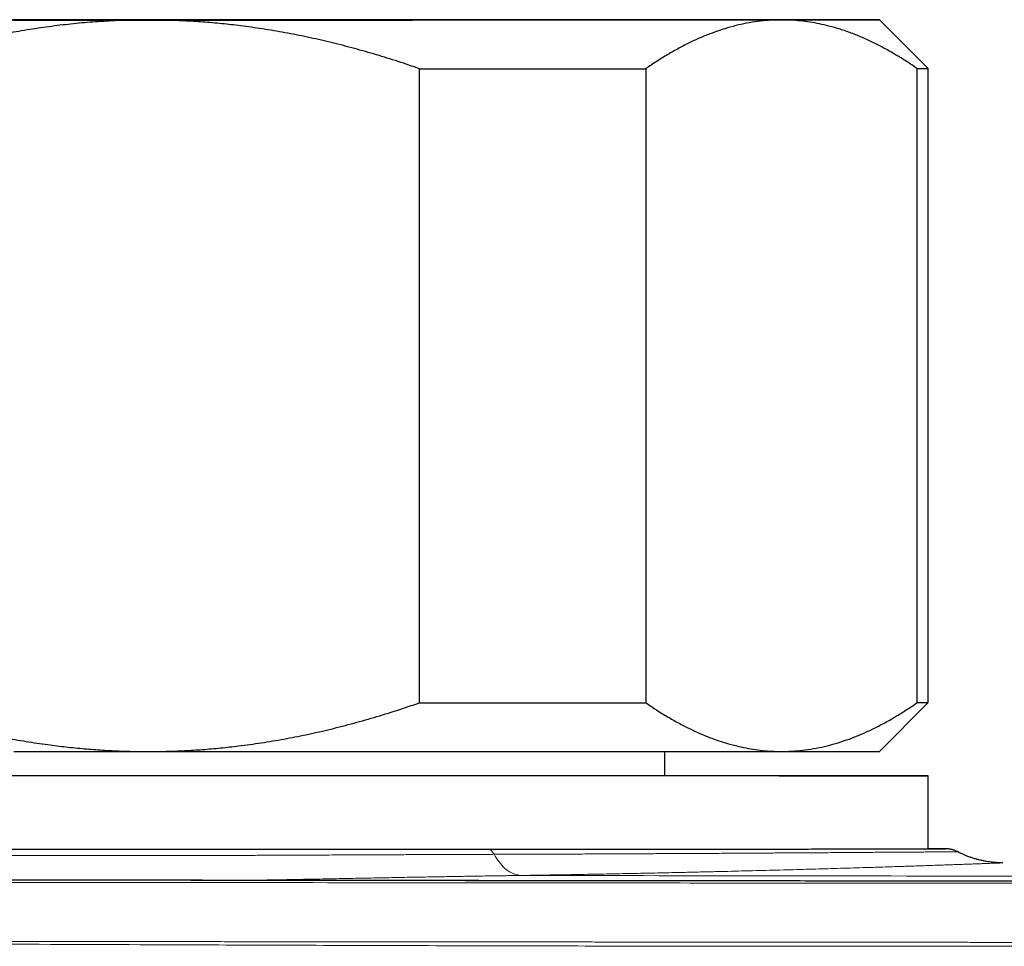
# Model space of a CAD drawing. Header units: millimetres. Extents: x 8 to 969, y 12 to 489.
# Tile 16 of 56: x 411 to 431, y 296 to 315. Entities that reach past the tile are written whole.
import ezdxf

# ---------------------------------------------------------------- set-up
doc = ezdxf.new("R2010")
doc.units = ezdxf.units.MM

msp = doc.modelspace()

# ---------------------------------------------------------------- linework, layer by layer
at = {"color": 7, "linetype": 'Continuous', "lineweight": 30}
for p, q in [((429.614, 314.145), (428.614, 315.145)), ((419.181, 301.142), (419.181, 314.142)), ((423.82, 314.143), (423.82, 301.143)), ((429.388, 301.145), (429.388, 314.145)), ((429.614, 301.145), (429.614, 314.145)), ((428.614, 300.145), (429.614, 301.145)), ((424.214, 299.645), (424.214, 300.143)), ((429.614, 298.145), (429.614, 299.645)), ((431.144, 297.859), (431.144, 297.859))]:
    msp.add_line(p, q, dxfattribs=at)
at = {"color": 7, "linetype": 'Continuous', "lineweight": 30, "flags": 128}
for points in [[(413.614, 315.143), (413.967, 315.143), (414.32, 315.143), (414.673, 315.143), (415.025, 315.143), (415.376, 315.143), (415.725, 315.143), (416.074, 315.143), (416.42, 315.143), (416.765, 315.143), (417.108, 315.143), (417.448, 315.143), (417.785, 315.143), (418.12, 315.143), (418.452, 315.143), (418.78, 315.143), (419.105, 315.143), (419.425, 315.143), (419.742, 315.143), (420.055, 315.143), (420.364, 315.143), (420.667, 315.143), (420.966, 315.143), (421.26, 315.143), (421.549, 315.143), (421.832, 315.143), (422.109, 315.143), (422.381, 315.143), (422.647, 315.143), (422.906, 315.143), (423.16, 315.143), (423.406, 315.143), (423.646, 315.144), (423.879, 315.144), (424.105, 315.144), (424.324, 315.144), (424.535, 315.144), (424.739, 315.144), (424.936, 315.144), (425.124, 315.144), (425.305, 315.144), (425.478, 315.144), (425.642, 315.144), (425.798, 315.144), (425.946, 315.144), (426.086, 315.144), (426.217, 315.144), (426.339, 315.144), (426.453, 315.145), (426.558, 315.145), (426.654, 315.145), (426.741, 315.145), (426.819, 315.145), (426.888, 315.145), (426.947, 315.145), (426.998, 315.145), (427.04, 315.145), (427.072, 315.145), (427.095, 315.145), (427.109, 315.145), (427.114, 315.145), (427.109, 315.146), (427.095, 315.146), (427.072, 315.146), (427.04, 315.146), (426.998, 315.146), (426.947, 315.146), (426.888, 315.146), (426.819, 315.146), (426.741, 315.146), (426.654, 315.146), (426.558, 315.146), (426.453, 315.146), (426.339, 315.146), (426.217, 315.146), (426.086, 315.147), (425.946, 315.147), (425.798, 315.147), (425.642, 315.147), (425.478, 315.147), (425.305, 315.147), (425.124, 315.147), (424.936, 315.147), (424.739, 315.147), (424.535, 315.147), (424.324, 315.147), (424.105, 315.147), (423.879, 315.147), (423.646, 315.147), (423.406, 315.147), (423.16, 315.147), (422.906, 315.148), (422.647, 315.148), (422.381, 315.148), (422.109, 315.148), (421.832, 315.148), (421.549, 315.148), (421.26, 315.148), (420.966, 315.148), (420.667, 315.148), (420.364, 315.148), (420.055, 315.148), (419.742, 315.148), (419.425, 315.148), (419.105, 315.148), (418.78, 315.148), (418.452, 315.148), (418.12, 315.148), (417.785, 315.148), (417.448, 315.148), (417.108, 315.148), (416.765, 315.148), (416.42, 315.148), (416.074, 315.148), (415.725, 315.148), (415.376, 315.148), (415.025, 315.148), (414.673, 315.148), (414.32, 315.148), (413.967, 315.148), (413.614, 315.148), (413.26, 315.148), (412.907, 315.148), (412.554, 315.148), (412.202, 315.148), (411.851, 315.148), (411.502, 315.148), (411.153, 315.148), (410.807, 315.148)], [(410.807, 315.143), (411.153, 315.143), (411.502, 315.143), (411.851, 315.143), (412.202, 315.143), (412.554, 315.143), (412.907, 315.143), (413.26, 315.143), (413.614, 315.143)], [(413.614, 315.149), (413.383, 315.149), (413.152, 315.149), (412.921, 315.149), (412.69, 315.149), (412.46, 315.149), (412.23, 315.149), (412, 315.149), (411.77, 315.149), (411.541, 315.149), (411.313, 315.149), (411.085, 315.149), (410.857, 315.149)], [(410.857, 315.142), (411.085, 315.142), (411.313, 315.142), (411.541, 315.142), (411.77, 315.142), (412, 315.142), (412.23, 315.142), (412.46, 315.142), (412.69, 315.142), (412.921, 315.142), (413.152, 315.142), (413.383, 315.142), (413.614, 315.142)], [(426.604, 315.147), (426.487, 315.147), (426.367, 315.147), (426.244, 315.147), (426.118, 315.147), (425.989, 315.147), (425.857, 315.147), (425.722, 315.147), (425.584, 315.147), (425.443, 315.147), (425.3, 315.147), (425.154, 315.147), (425.005, 315.148), (424.853, 315.148), (424.699, 315.148), (424.542, 315.148), (424.382, 315.148), (424.22, 315.148), (424.056, 315.148), (423.889, 315.148), (423.719, 315.148), (423.547, 315.148), (423.373, 315.148), (423.196, 315.148), (423.017, 315.148), (422.836, 315.148), (422.653, 315.148), (422.468, 315.148), (422.28, 315.148), (422.091, 315.148), (421.899, 315.148), (421.706, 315.148), (421.51, 315.148), (421.313, 315.148), (421.114, 315.148), (420.913, 315.148), (420.71, 315.148), (420.506, 315.148), (420.3, 315.148), (420.092, 315.148), (419.883, 315.148), (419.672, 315.148), (419.46, 315.148), (419.247, 315.148), (419.032, 315.148), (418.816, 315.148), (418.599, 315.148), (418.38, 315.148), (418.161, 315.148), (417.94, 315.148), (417.719, 315.148), (417.496, 315.149), (417.272, 315.149), (417.048, 315.149), (416.823, 315.149), (416.597, 315.149), (416.37, 315.149), (416.142, 315.149), (415.914, 315.149), (415.686, 315.149), (415.457, 315.149), (415.227, 315.149), (414.998, 315.149), (414.767, 315.149), (414.537, 315.149), (414.306, 315.149), (414.075, 315.149), (413.845, 315.149), (413.614, 315.149)], [(413.614, 315.142), (413.845, 315.142), (414.075, 315.142), (414.306, 315.142), (414.537, 315.142), (414.767, 315.142), (414.998, 315.142), (415.227, 315.142), (415.457, 315.142), (415.686, 315.142), (415.914, 315.142), (416.142, 315.142), (416.37, 315.142), (416.597, 315.142), (416.823, 315.142), (417.048, 315.142), (417.272, 315.142), (417.496, 315.142), (417.719, 315.142), (417.94, 315.142), (418.161, 315.142), (418.38, 315.142), (418.599, 315.142), (418.816, 315.142), (419.032, 315.142), (419.247, 315.143), (419.46, 315.143), (419.672, 315.143), (419.883, 315.143), (420.092, 315.143), (420.3, 315.143), (420.506, 315.143), (420.71, 315.143), (420.913, 315.143), (421.114, 315.143), (421.313, 315.143), (421.51, 315.143), (421.706, 315.143), (421.899, 315.143), (422.091, 315.143), (422.28, 315.143), (422.468, 315.143), (422.653, 315.143), (422.836, 315.143), (423.017, 315.143), (423.196, 315.143), (423.373, 315.143), (423.547, 315.143), (423.719, 315.143), (423.889, 315.143), (424.056, 315.143), (424.22, 315.143), (424.382, 315.143), (424.542, 315.143), (424.699, 315.143), (424.853, 315.143), (425.005, 315.143), (425.154, 315.143), (425.3, 315.143), (425.443, 315.143), (425.584, 315.144), (425.722, 315.144), (425.857, 315.144), (425.989, 315.144), (426.118, 315.144), (426.244, 315.144), (426.367, 315.144), (426.487, 315.144), (426.604, 315.144)], [(426.604, 315.144), (426.718, 315.144), (426.829, 315.144), (426.936, 315.144), (427.041, 315.144), (427.142, 315.144), (427.241, 315.144), (427.335, 315.144), (427.427, 315.144), (427.516, 315.144), (427.601, 315.144), (427.682, 315.144), (427.761, 315.144), (427.836, 315.144), (427.908, 315.144), (427.976, 315.145), (428.041, 315.145), (428.102, 315.145), (428.161, 315.145), (428.215, 315.145), (428.266, 315.145), (428.314, 315.145), (428.358, 315.145), (428.399, 315.145), (428.436, 315.145), (428.47, 315.145), (428.5, 315.145), (428.526, 315.145), (428.55, 315.145), (428.569, 315.145), (428.585, 315.145), (428.598, 315.145), (428.606, 315.145), (428.612, 315.145), (428.614, 315.145), (428.612, 315.145), (428.606, 315.146), (428.598, 315.146), (428.585, 315.146), (428.569, 315.146), (428.55, 315.146), (428.526, 315.146), (428.5, 315.146), (428.47, 315.146), (428.436, 315.146), (428.399, 315.146), (428.358, 315.146), (428.314, 315.146), (428.266, 315.146), (428.215, 315.146), (428.161, 315.146), (428.102, 315.146), (428.041, 315.146), (427.976, 315.146), (427.908, 315.146), (427.836, 315.146), (427.761, 315.146), (427.682, 315.147), (427.601, 315.147), (427.516, 315.147), (427.427, 315.147), (427.335, 315.147), (427.241, 315.147), (427.142, 315.147), (427.041, 315.147), (426.936, 315.147), (426.829, 315.147), (426.718, 315.147), (426.604, 315.147)], [(419.181, 314.142), (419.41, 314.142), (419.637, 314.142), (419.863, 314.142), (420.088, 314.142), (420.311, 314.142), (420.532, 314.142), (420.752, 314.142), (420.97, 314.142), (421.186, 314.142), (421.401, 314.142), (421.614, 314.143), (421.824, 314.143), (422.033, 314.143), (422.24, 314.143), (422.445, 314.143), (422.648, 314.143), (422.849, 314.143), (423.048, 314.143), (423.244, 314.143), (423.439, 314.143), (423.63, 314.143), (423.82, 314.143)], [(429.388, 314.145), (429.427, 314.145), (429.462, 314.145), (429.494, 314.145), (429.522, 314.145), (429.546, 314.145), (429.567, 314.145), (429.584, 314.145), (429.597, 314.145), (429.606, 314.145), (429.612, 314.145), (429.614, 314.145), (429.614, 314.145)], [(419.181, 301.142), (419.41, 301.142), (419.637, 301.142), (419.863, 301.142), (420.088, 301.142), (420.311, 301.142), (420.532, 301.142), (420.752, 301.142), (420.97, 301.142), (421.186, 301.142), (421.401, 301.142), (421.614, 301.143), (421.824, 301.143), (422.033, 301.143), (422.24, 301.143), (422.445, 301.143), (422.648, 301.143), (422.849, 301.143), (423.048, 301.143), (423.244, 301.143), (423.439, 301.143), (423.63, 301.143), (423.82, 301.143)], [(410.857, 300.142), (411.085, 300.142), (411.313, 300.142), (411.541, 300.142), (411.77, 300.142), (412, 300.142), (412.23, 300.142), (412.46, 300.142), (412.69, 300.142), (412.921, 300.142), (413.152, 300.142), (413.383, 300.142), (413.614, 300.142)], [(413.614, 300.142), (413.845, 300.142), (414.075, 300.142), (414.306, 300.142), (414.537, 300.142), (414.767, 300.142), (414.998, 300.142), (415.227, 300.142), (415.457, 300.142), (415.686, 300.142), (415.914, 300.142), (416.142, 300.142), (416.37, 300.142), (416.597, 300.142), (416.823, 300.142), (417.048, 300.142), (417.272, 300.142), (417.496, 300.142), (417.719, 300.142), (417.94, 300.142), (418.161, 300.142), (418.38, 300.142), (418.599, 300.142), (418.816, 300.142), (419.032, 300.142), (419.247, 300.143), (419.46, 300.143), (419.672, 300.143), (419.883, 300.143), (420.092, 300.143), (420.3, 300.143), (420.506, 300.143), (420.71, 300.143), (420.913, 300.143), (421.114, 300.143), (421.313, 300.143), (421.51, 300.143), (421.706, 300.143), (421.899, 300.143), (422.091, 300.143), (422.28, 300.143), (422.468, 300.143), (422.653, 300.143), (422.836, 300.143), (423.017, 300.143), (423.196, 300.143), (423.373, 300.143), (423.547, 300.143), (423.719, 300.143), (423.889, 300.143), (424.056, 300.143), (424.22, 300.143), (424.382, 300.143), (424.542, 300.143), (424.699, 300.143), (424.853, 300.143), (425.005, 300.143), (425.154, 300.143), (425.3, 300.143), (425.443, 300.143), (425.584, 300.144), (425.722, 300.144), (425.857, 300.144), (425.989, 300.144), (426.118, 300.144), (426.244, 300.144), (426.367, 300.144), (426.487, 300.144), (426.604, 300.144)], [(426.604, 300.144), (426.718, 300.144), (426.829, 300.144), (426.936, 300.144), (427.041, 300.144), (427.142, 300.144), (427.241, 300.144), (427.335, 300.144), (427.427, 300.144), (427.516, 300.144), (427.601, 300.144), (427.682, 300.144), (427.761, 300.144), (427.836, 300.144), (427.908, 300.144), (427.976, 300.145), (428.041, 300.145), (428.102, 300.145), (428.161, 300.145), (428.215, 300.145), (428.266, 300.145), (428.314, 300.145), (428.358, 300.145), (428.399, 300.145), (428.436, 300.145), (428.47, 300.145), (428.5, 300.145), (428.526, 300.145), (428.55, 300.145), (428.569, 300.145), (428.585, 300.145), (428.598, 300.145), (428.606, 300.145), (428.612, 300.145), (428.614, 300.145)], [(413.621, 299.642), (413.202, 299.642), (412.783, 299.642), (412.365, 299.642), (411.948, 299.642), (411.532, 299.642), (411.118, 299.642), (410.705, 299.642)], [(424.214, 299.648), (424.314, 299.648), (424.622, 299.648), (424.922, 299.648), (425.215, 299.648), (425.499, 299.648), (425.775, 299.648), (426.043, 299.648), (426.303, 299.648), (426.554, 299.647), (426.796, 299.647), (427.028, 299.647), (427.252, 299.647), (427.466, 299.647), (427.671, 299.647), (427.866, 299.647), (428.052, 299.647), (428.227, 299.647), (428.393, 299.647), (428.548, 299.647), (428.693, 299.647), (428.828, 299.646), (428.953, 299.646), (429.067, 299.646), (429.17, 299.646), (429.262, 299.646), (429.344, 299.646), (429.415, 299.646), (429.476, 299.646), (429.525, 299.646), (429.564, 299.646), (429.591, 299.646), (429.608, 299.646), (429.614, 299.645), (429.608, 299.645), (429.592, 299.645), (429.565, 299.645), (429.527, 299.645), (429.478, 299.645), (429.418, 299.645), (429.347, 299.645), (429.265, 299.645), (429.173, 299.645), (429.07, 299.645), (428.957, 299.644), (428.833, 299.644), (428.698, 299.644), (428.553, 299.644), (428.398, 299.644), (428.233, 299.644), (428.058, 299.644), (427.873, 299.644), (427.678, 299.644), (427.474, 299.644), (427.26, 299.644), (427.036, 299.644), (426.804, 299.644), (426.562, 299.643), (426.312, 299.643), (426.052, 299.643), (425.785, 299.643), (425.509, 299.643), (425.224, 299.643), (424.932, 299.643), (424.632, 299.643), (424.325, 299.643), (424.01, 299.643), (423.688, 299.643), (423.359, 299.643), (423.024, 299.643), (422.682, 299.643), (422.334, 299.643), (421.98, 299.643), (421.62, 299.643), (421.254, 299.642), (420.884, 299.642), (420.508, 299.642), (420.128, 299.642), (419.743, 299.642), (419.354, 299.642), (418.961, 299.642), (418.565, 299.642), (418.165, 299.642), (417.762, 299.642), (417.356, 299.642), (416.947, 299.642), (416.536, 299.642), (416.124, 299.642), (415.709, 299.642), (415.293, 299.642), (414.876, 299.642), (414.458, 299.642), (414.039, 299.642), (413.621, 299.642)]]:
    msp.add_lwpolyline(points, dxfattribs=at)
at = {"color": 7, "linetype": 'Continuous', "lineweight": 30}
msp.add_arc((429.421, 333.004), 31.859, 269.9406, 270.3466, dxfattribs=at)
for points, knots in [([(413.614, 315.142), (413.554, 315.142), (413.344, 315.141), (412.984, 315.131), (412.534, 315.106), (412.084, 315.067), (411.635, 315.014), (411.186, 314.949), (410.74, 314.872), (410.299, 314.782), (409.855, 314.681), (409.404, 314.565), (408.948, 314.435), (408.495, 314.295), (408.195, 314.193), (408.046, 314.142)], [0, 0, 0, 0, 0.031425, 0.110773, 0.190157, 0.269542, 0.348893, 0.42894, 0.508988, 0.58762, 0.666253, 0.749675, 0.833122, 0.916573, 1, 1, 1, 1]), ([(419.181, 314.142), (419.034, 314.192), (418.74, 314.293), (418.295, 314.431), (417.846, 314.559), (417.394, 314.675), (416.937, 314.781), (416.479, 314.873), (416.02, 314.953), (415.585, 315.015), (415.173, 315.063), (414.784, 315.098), (414.394, 315.123), (414.004, 315.139), (413.744, 315.141), (413.614, 315.142)], [0, 0, 0, 0, 0.082024, 0.164071, 0.246115, 0.328134, 0.410672, 0.49321, 0.574831, 0.656452, 0.72514, 0.793862, 0.862594, 0.931314, 1, 1, 1, 1]), ([(426.604, 315.144), (426.572, 315.144), (426.464, 315.143), (426.282, 315.132), (426.058, 315.106), (425.833, 315.067), (425.609, 315.014), (425.385, 314.949), (425.163, 314.871), (424.943, 314.782), (424.722, 314.68), (424.497, 314.565), (424.27, 314.435), (424.044, 314.295), (423.895, 314.194), (423.82, 314.143)], [0, 0, 0, 0, 0.034083, 0.113223, 0.192397, 0.271573, 0.350714, 0.430546, 0.510378, 0.588808, 0.667237, 0.750413, 0.833614, 0.916819, 1, 1, 1, 1]), ([(429.388, 314.145), (429.314, 314.195), (429.167, 314.295), (428.944, 314.433), (428.72, 314.561), (428.494, 314.678), (428.266, 314.783), (428.037, 314.875), (427.807, 314.955), (427.59, 315.017), (427.384, 315.065), (427.189, 315.1), (426.994, 315.125), (426.799, 315.141), (426.669, 315.143), (426.604, 315.144)], [0, 0, 0, 0, 0.082024, 0.164071, 0.246115, 0.328134, 0.410672, 0.49321, 0.574831, 0.656452, 0.72514, 0.793862, 0.862594, 0.931314, 1, 1, 1, 1]), ([(408.046, 301.142), (408.188, 301.094), (408.474, 300.996), (408.906, 300.862), (409.34, 300.737), (409.778, 300.623), (410.22, 300.519), (410.664, 300.427), (411.109, 300.348), (411.53, 300.285), (411.928, 300.235), (412.304, 300.198), (412.681, 300.17), (413.058, 300.151), (413.369, 300.143), (413.554, 300.142), (413.614, 300.142)], [0, 0, 0, 0, 0.079536, 0.1590924, 0.2386453, 0.3181765, 0.3981777, 0.4781782, 0.5573477, 0.6365166, 0.7029092, 0.7693322, 0.8357642, 0.9021849, 0.9685756, 1, 1, 1, 1]), ([(413.614, 300.142), (413.738, 300.143), (413.986, 300.145), (414.358, 300.159), (414.729, 300.182), (415.1, 300.214), (415.502, 300.259), (415.935, 300.319), (416.395, 300.396), (416.85, 300.485), (417.309, 300.589), (417.775, 300.707), (418.247, 300.84), (418.717, 300.984), (419.026, 301.09), (419.181, 301.142)], [0, 0, 0, 0, 0.065449, 0.130928, 0.196417, 0.261897, 0.327348, 0.409937, 0.492526, 0.573551, 0.654576, 0.740915, 0.827282, 0.913654, 1, 1, 1, 1]), ([(423.82, 301.143), (423.894, 301.093), (424.041, 300.992), (424.263, 300.855), (424.488, 300.727), (424.714, 300.61), (424.942, 300.505), (425.171, 300.412), (425.401, 300.333), (425.618, 300.271), (425.824, 300.223), (426.019, 300.188), (426.214, 300.163), (426.409, 300.147), (426.539, 300.145), (426.604, 300.144)], [0, 0, 0, 0, 0.0820244, 0.1640715, 0.2461145, 0.3281336, 0.4106723, 0.4932103, 0.5748314, 0.656452, 0.72514, 0.793862, 0.8625942, 0.9313139, 1, 1, 1, 1]), ([(426.604, 300.144), (426.636, 300.144), (426.743, 300.145), (426.926, 300.156), (427.15, 300.182), (427.374, 300.221), (427.599, 300.273), (427.822, 300.339), (428.045, 300.417), (428.264, 300.506), (428.486, 300.608), (428.711, 300.723), (428.938, 300.853), (429.164, 300.992), (429.313, 301.094), (429.388, 301.145)], [0, 0, 0, 0, 0.034083, 0.113223, 0.192397, 0.271573, 0.350714, 0.430546, 0.510378, 0.588808, 0.667237, 0.750413, 0.833614, 0.916819, 1, 1, 1, 1]), ([(405.131, 298.143), (405.256, 298.142), (405.505, 298.142), (405.886, 298.142), (406.272, 298.142), (406.665, 298.142), (407.064, 298.142), (407.47, 298.142), (407.88, 298.142), (408.299, 298.142), (408.728, 298.142), (409.166, 298.142), (409.607, 298.142), (410.052, 298.142), (410.501, 298.142), (410.952, 298.142), (411.402, 298.142), (411.86, 298.142), (412.328, 298.142), (412.807, 298.142), (413.286, 298.142), (413.759, 298.142), (414.224, 298.142), (414.682, 298.142), (415.139, 298.142), (415.596, 298.142), (416.053, 298.142), (416.506, 298.142), (416.956, 298.142), (417.377, 298.142), (417.774, 298.142), (418.147, 298.142), (418.517, 298.142), (418.884, 298.142), (419.24, 298.142), (419.584, 298.142), (419.918, 298.142), (420.249, 298.142), (420.467, 298.142), (420.576, 298.142)], [0, 0, 0, 0, 0.026983, 0.053975, 0.080967, 0.10795, 0.135249, 0.162559, 0.189869, 0.217169, 0.245495, 0.273831, 0.302168, 0.330495, 0.359046, 0.387598, 0.415706, 0.443814, 0.47359, 0.503378, 0.533166, 0.562941, 0.59141, 0.61989, 0.64837, 0.676838, 0.705532, 0.734226, 0.762483, 0.790741, 0.8147, 0.838669, 0.862642, 0.886611, 0.91057, 0.932924, 0.955285, 0.977645, 1, 1, 1, 1]), ([(420.576, 298.142), (420.71, 298.142), (420.978, 298.142), (421.372, 298.142), (421.761, 298.142), (422.146, 298.143), (422.526, 298.143), (422.901, 298.143), (423.268, 298.143), (423.629, 298.143), (423.983, 298.143), (424.329, 298.143), (424.667, 298.143), (424.998, 298.143), (425.321, 298.143), (425.633, 298.143), (425.936, 298.143), (426.233, 298.143), (426.525, 298.143), (426.813, 298.143), (427.089, 298.143), (427.35, 298.144), (427.595, 298.144), (427.825, 298.144), (428.044, 298.144), (428.253, 298.144), (428.452, 298.144), (428.638, 298.144), (428.812, 298.144), (428.976, 298.144), (429.132, 298.144), (429.277, 298.144), (429.409, 298.145), (429.526, 298.145), (429.628, 298.145), (429.716, 298.145), (429.791, 298.145), (429.854, 298.145), (429.906, 298.145), (429.944, 298.145), (429.968, 298.145), (429.975, 298.145), (429.978, 298.145)], [0, 0, 0, 0, 0.024572, 0.049153, 0.073735, 0.098307, 0.123175, 0.148052, 0.172929, 0.197797, 0.222759, 0.24773, 0.272701, 0.297662, 0.322821, 0.34798, 0.372753, 0.397527, 0.423773, 0.450029, 0.476286, 0.502532, 0.527477, 0.552431, 0.577386, 0.602331, 0.627475, 0.652618, 0.677374, 0.70213, 0.728368, 0.754617, 0.780866, 0.807103, 0.831947, 0.856799, 0.881652, 0.906496, 0.931537, 0.956578, 0.981233, 1, 1, 1, 1]), ([(429.97, 298.146), (429.97, 298.146), (429.965, 298.146), (429.943, 298.146), (429.904, 298.146), (429.852, 298.146), (429.789, 298.146), (429.712, 298.146), (429.653, 298.146), (429.617, 298.146), (429.614, 298.146)], [0, 0, 0, 0, 0.023792, 0.1898, 0.355738, 0.513057, 0.670437, 0.827817, 0.985137, 1, 1, 1, 1]), ([(430.215, 298.088), (430.211, 298.091), (430.197, 298.098), (430.174, 298.108), (430.147, 298.118), (430.12, 298.127), (430.096, 298.133), (430.074, 298.137), (430.056, 298.14), (430.042, 298.142), (430.031, 298.143), (430.022, 298.144), (430.015, 298.144), (430.009, 298.145), (430.004, 298.145), (430, 298.145), (429.996, 298.145), (429.993, 298.145), (429.99, 298.145), (429.987, 298.145), (429.982, 298.146), (429.978, 298.146), (429.974, 298.146), (429.974, 298.146)], [0, 0, 0, 0, 0.01886, 0.057941, 0.095485, 0.131059, 0.163871, 0.192595, 0.216124, 0.234997, 0.250844, 0.265338, 0.28002, 0.296009, 0.314771, 0.338181, 0.368754, 0.410249, 0.468789, 0.555462, 0.694425, 0.971316, 1, 1, 1, 1]), ([(431.144, 297.859), (431.143, 297.859), (431.139, 297.859), (431.129, 297.859), (431.112, 297.859), (431.091, 297.86), (431.064, 297.861), (431.028, 297.862), (430.983, 297.865), (430.929, 297.871), (430.869, 297.878), (430.804, 297.888), (430.737, 297.901), (430.669, 297.916), (430.6, 297.934), (430.531, 297.955), (430.462, 297.979), (430.393, 298.005), (430.325, 298.035), (430.265, 298.062), (430.229, 298.081), (430.215, 298.089)], [0, 0, 0, 0, 0.00061, 0.018001, 0.037201, 0.059789, 0.087731, 0.123542, 0.169911, 0.227221, 0.291156, 0.358459, 0.428411, 0.500357, 0.573705, 0.648028, 0.723045, 0.798565, 0.874463, 0.95065, 1, 1, 1, 1]), ([(488.614, 297.441), (488.591, 297.441), (487.954, 297.441), (486.76, 297.442), (485.001, 297.442), (483.259, 297.443), (481.455, 297.444), (479.59, 297.445), (477.64, 297.446), (475.59, 297.448), (473.415, 297.449), (471.077, 297.451), (468.518, 297.453), (465.621, 297.456), (462.081, 297.459), (458.259, 297.462), (454.636, 297.466), (451.684, 297.468), (449.286, 297.47), (447.098, 297.472), (444.968, 297.473), (442.698, 297.475), (440.397, 297.476), (438.11, 297.478), (435.788, 297.48), (433.372, 297.481), (430.897, 297.484), (428.479, 297.486), (426.114, 297.488), (423.797, 297.49), (421.524, 297.493), (419.421, 297.495), (417.44, 297.497), (415.564, 297.5), (413.649, 297.502), (411.727, 297.505), (409.798, 297.507), (407.86, 297.51), (405.915, 297.513), (403.962, 297.516), (402, 297.519), (400.406, 297.522), (399.466, 297.523), (399.182, 297.524)], [0, 0, 0, 0, 0.000762, 0.021352, 0.040057, 0.059753, 0.079761, 0.100567, 0.122297, 0.145135, 0.169333, 0.195267, 0.223529, 0.255172, 0.292436, 0.342285, 0.383377, 0.413931, 0.441307, 0.463817, 0.487316, 0.512755, 0.539955, 0.564459, 0.589488, 0.617823, 0.645485, 0.672504, 0.698936, 0.724831, 0.750229, 0.775168, 0.79538, 0.81671, 0.838122, 0.859618, 0.881202, 0.902873, 0.924635, 0.946488, 0.968434, 0.990474, 1, 1, 1, 1])]:
    msp.add_open_spline(points, degree=3, knots=knots, dxfattribs=at)
at = {"color": 252, "linetype": 'Continuous', "lineweight": 0}
msp.add_open_spline([(420.708, 298.034), (420.688, 298.065), (420.648, 298.128), (420.6, 298.137), (420.576, 298.142)], degree=3, dxfattribs=at)
for points, knots in [([(430.215, 298.088), (430.215, 298.088), (430.217, 298.088), (430.209, 298.088), (430.189, 298.088), (430.154, 298.087), (430.105, 298.087), (430.044, 298.086), (429.971, 298.086), (429.886, 298.085), (429.788, 298.084), (429.678, 298.083), (429.556, 298.082), (429.419, 298.081), (429.269, 298.08), (429.105, 298.079), (428.947, 298.078), (428.799, 298.077), (428.665, 298.076), (428.506, 298.075), (428.319, 298.073), (428.099, 298.072), (427.869, 298.07), (427.627, 298.068), (427.375, 298.067), (427.112, 298.065), (426.836, 298.063), (426.547, 298.062), (426.244, 298.06), (425.964, 298.058), (425.711, 298.057), (425.487, 298.055), (425.228, 298.054), (424.931, 298.052), (424.594, 298.05), (424.248, 298.049), (423.893, 298.047), (423.529, 298.045), (423.155, 298.043), (422.771, 298.042), (422.376, 298.04), (421.975, 298.038), (421.563, 298.037), (421.141, 298.035), (420.853, 298.034), (420.708, 298.034)], [0, 0, 0, 0, 0.001779, 0.02703, 0.052276, 0.078074, 0.103872, 0.128457, 0.153056, 0.177659, 0.202258, 0.226843, 0.251401, 0.27596, 0.301271, 0.326587, 0.351898, 0.369143, 0.38639, 0.403636, 0.428185, 0.452748, 0.477317, 0.50188, 0.526429, 0.550952, 0.575475, 0.600753, 0.626035, 0.651312, 0.668536, 0.685761, 0.702984, 0.727224, 0.751469, 0.775709, 0.800115, 0.824526, 0.848932, 0.873882, 0.898843, 0.923803, 0.948754, 0.974377, 1, 1, 1, 1]), ([(429.978, 298.145), (429.979, 298.145), (429.985, 298.145), (429.984, 298.145), (429.975, 298.146), (429.97, 298.146)], [0, 0, 0, 0, 0.108221, 0.588435, 1, 1, 1, 1]), ([(420.708, 298.034), (420.607, 298.033), (420.406, 298.033), (420.1, 298.032), (419.772, 298.031), (419.421, 298.029), (419.048, 298.028), (418.643, 298.026), (418.208, 298.024), (417.741, 298.022), (417.277, 298.02), (416.816, 298.017), (416.358, 298.015), (415.929, 298.014), (415.529, 298.012), (415.131, 298.011), (414.702, 298.009), (414.244, 298.008), (413.797, 298.008), (413.36, 298.007), (412.935, 298.007), (412.495, 298.007), (412.04, 298.008), (411.57, 298.009), (411.131, 298.01), (410.721, 298.012), (410.341, 298.013), (409.964, 298.015), (409.561, 298.017), (409.13, 298.019), (408.675, 298.022), (408.24, 298.024), (407.827, 298.026), (407.435, 298.028), (407.054, 298.03), (406.685, 298.032), (406.326, 298.034), (405.976, 298.035), (405.635, 298.037), (405.301, 298.038), (405.083, 298.039), (404.974, 298.04)], [0, 0, 0, 0, 0.020314, 0.040629, 0.060943, 0.085141, 0.109343, 0.133541, 0.162998, 0.192461, 0.221917, 0.250268, 0.278624, 0.306975, 0.329593, 0.35221, 0.380154, 0.408103, 0.436047, 0.461949, 0.487855, 0.513756, 0.542502, 0.571254, 0.6, 0.623573, 0.647146, 0.670576, 0.694007, 0.722964, 0.751926, 0.780883, 0.806482, 0.832085, 0.857684, 0.881854, 0.906027, 0.930197, 0.953464, 0.976733, 1, 1, 1, 1]), ([(421.236, 297.6), (421.128, 297.63), (420.938, 297.683), (420.778, 297.927), (420.708, 298.034)], [0, 0, 0, 0, 0.564001, 1, 1, 1, 1]), ([(431.144, 297.859), (431.144, 297.859), (431.144, 297.859), (431.137, 297.859), (431.122, 297.858), (431.1, 297.857), (431.073, 297.856), (431.042, 297.855), (431.005, 297.854), (430.96, 297.852), (430.905, 297.85), (430.837, 297.847), (430.761, 297.845), (430.672, 297.841), (430.568, 297.837), (430.448, 297.833), (430.319, 297.829), (430.188, 297.824), (430.054, 297.819), (429.92, 297.815), (429.778, 297.81), (429.636, 297.805), (429.496, 297.8), (429.359, 297.796), (429.217, 297.791), (429.059, 297.786), (428.883, 297.78), (428.687, 297.774), (428.484, 297.767), (428.26, 297.761), (428.015, 297.753), (427.756, 297.746), (427.499, 297.738), (427.244, 297.731), (426.982, 297.723), (426.712, 297.716), (426.433, 297.709), (426.151, 297.701), (425.865, 297.694), (425.577, 297.687), (425.281, 297.68), (424.979, 297.673), (424.67, 297.665), (424.385, 297.659), (424.125, 297.653), (423.892, 297.649), (423.656, 297.644), (423.411, 297.639), (423.156, 297.634), (422.891, 297.629), (422.623, 297.624), (422.352, 297.619), (422.077, 297.614), (421.8, 297.609), (421.523, 297.605), (421.337, 297.602), (421.246, 297.6)], [0, 0, 0, 0, 0.0047538, 0.0239337, 0.0431463, 0.0623589, 0.0784825, 0.0946061, 0.1107492, 0.1268924, 0.1466603, 0.1664283, 0.1862326, 0.2060369, 0.2293947, 0.2527675, 0.2752508, 0.2977476, 0.3170582, 0.3363687, 0.3557142, 0.3750596, 0.3913027, 0.4075458, 0.4238099, 0.440074, 0.4600167, 0.4799594, 0.4999416, 0.5199238, 0.5435085, 0.5671096, 0.588011, 0.6089153, 0.6298167, 0.6508234, 0.671833, 0.6928396, 0.7130934, 0.7333497, 0.7536035, 0.7739541, 0.7943075, 0.8146582, 0.8293035, 0.8439487, 0.8586103, 0.8732718, 0.8891397, 0.9050075, 0.9208962, 0.9367848, 0.9527154, 0.968646, 0.9845976, 1, 1, 1, 1]), ([(488.614, 297.441), (488.414, 297.441), (487.414, 297.441), (485.614, 297.442), (483.214, 297.443), (480.815, 297.444), (478.415, 297.446), (476.015, 297.447), (473.616, 297.449), (470.416, 297.452), (466.417, 297.455), (461.619, 297.459), (457.218, 297.463), (453.217, 297.467), (449.614, 297.47), (446.011, 297.472), (442.408, 297.475), (438.804, 297.477), (435.201, 297.48), (431.599, 297.483), (427.996, 297.486), (424.393, 297.49), (420.791, 297.493), (417.189, 297.497), (413.587, 297.502), (409.985, 297.507), (406.383, 297.512), (402.782, 297.518), (400.382, 297.522), (399.182, 297.524)], [0, 0, 0, 0, 0.006699, 0.033526, 0.060353, 0.08718, 0.114007, 0.140835, 0.167662, 0.194489, 0.248143, 0.301797, 0.355451, 0.395733, 0.436016, 0.476298, 0.51658, 0.556863, 0.597145, 0.637428, 0.67771, 0.717992, 0.758275, 0.798558, 0.838844, 0.879131, 0.91942, 0.95971, 1, 1, 1, 1]), ([(421.236, 297.6), (421.236, 297.6), (421.13, 297.599), (420.918, 297.596), (420.596, 297.591), (420.271, 297.586), (419.942, 297.58), (419.583, 297.574), (419.191, 297.567), (418.77, 297.56), (418.348, 297.551), (417.917, 297.543), (417.476, 297.534), (417.024, 297.526), (416.57, 297.517), (416.102, 297.509), (415.729, 297.503), (415.508, 297.501), (415.452, 297.5)], [0, 0, 0, 0, 0.00001, 0.058353, 0.11672, 0.1751, 0.233475, 0.291824, 0.36537, 0.438916, 0.511165, 0.583414, 0.659893, 0.736397, 0.812901, 0.889381, 0.971974, 1, 1, 1, 1]), ([(469.614, 297.551), (464.934, 297.554), (455.576, 297.559), (439.447, 297.575), (428.004, 297.591), (421.236, 297.6)], [0, 0, 0, 0, 0.290058, 0.580115, 1, 1, 1, 1]), ([(396.945, 297.466), (397.989, 297.465), (400.075, 297.465), (403.206, 297.463), (406.336, 297.461), (409.466, 297.459), (413.117, 297.456), (417.29, 297.453), (422.506, 297.448), (428.244, 297.443), (434.502, 297.437), (440.761, 297.432), (446.667, 297.427), (451.931, 297.423), (456.552, 297.419), (460.884, 297.415), (464.928, 297.412), (468.682, 297.408), (472.148, 297.405), (475.325, 297.402), (478.213, 297.4), (480.596, 297.399), (482.763, 297.397), (484.713, 297.397), (486.663, 297.396), (487.963, 297.396), (488.614, 297.396)], [0, 0, 0, 0, 0.034141, 0.068283, 0.102424, 0.136567, 0.17071, 0.221925, 0.273141, 0.341423, 0.409705, 0.477987, 0.546269, 0.602984, 0.650247, 0.697509, 0.744772, 0.782582, 0.820391, 0.858201, 0.886559, 0.914918, 0.936188, 0.957459, 0.978729, 1, 1, 1, 1]), ([(396.929, 296.254), (397.103, 296.254), (397.448, 296.254), (397.96, 296.254), (398.461, 296.254), (398.952, 296.254), (399.435, 296.253), (399.911, 296.253), (400.438, 296.253), (401.016, 296.253), (401.644, 296.252), (402.265, 296.252), (403.039, 296.252), (403.965, 296.251), (405.047, 296.25), (406.126, 296.25), (407.053, 296.249), (407.83, 296.249), (408.457, 296.248), (409.089, 296.248), (409.729, 296.247), (410.376, 296.247), (411.032, 296.246), (411.628, 296.246), (412.162, 296.245), (412.634, 296.245), (413.113, 296.245), (413.6, 296.244), (414.095, 296.244), (414.599, 296.244), (415.113, 296.243), (415.606, 296.243), (416.075, 296.242), (416.521, 296.242), (416.976, 296.242), (417.441, 296.241), (417.918, 296.241), (418.407, 296.24), (418.871, 296.24), (419.31, 296.24), (419.723, 296.239), (420.145, 296.239), (420.578, 296.238), (421.021, 296.238), (421.475, 296.238), (421.94, 296.237), (422.417, 296.237), (422.904, 296.236), (423.402, 296.236), (423.909, 296.235), (424.424, 296.235), (424.945, 296.235), (425.454, 296.234), (425.949, 296.234), (426.426, 296.233), (426.898, 296.233), (427.362, 296.232), (427.816, 296.232), (428.238, 296.232), (428.628, 296.231), (428.986, 296.231), (429.335, 296.231), (429.673, 296.23), (430, 296.23), (430.315, 296.23), (430.62, 296.229), (430.916, 296.229), (431.243, 296.229), (431.602, 296.228), (431.99, 296.228), (432.367, 296.228), (432.735, 296.227), (433.127, 296.227), (433.541, 296.227), (433.979, 296.226), (434.408, 296.226), (434.83, 296.226), (435.246, 296.225), (435.658, 296.225), (436.148, 296.224), (436.718, 296.224), (437.369, 296.223), (438.02, 296.223), (438.676, 296.222), (439.226, 296.222), (439.669, 296.221), (440.003, 296.221), (440.343, 296.221), (440.688, 296.22), (441.039, 296.22), (441.398, 296.22), (441.765, 296.22), (442.109, 296.219), (442.43, 296.219), (442.726, 296.219), (443.03, 296.218), (443.344, 296.218), (443.667, 296.218), (443.996, 296.218), (444.329, 296.217), (444.669, 296.217), (445.021, 296.217), (445.386, 296.217), (445.762, 296.216), (446.15, 296.216), (446.546, 296.216), (446.949, 296.215), (447.358, 296.215), (447.811, 296.215), (448.306, 296.214), (448.841, 296.214), (449.413, 296.213), (450.018, 296.213), (450.654, 296.212), (451.279, 296.212), (451.894, 296.211), (452.501, 296.211), (453.101, 296.211), (453.718, 296.21), (454.351, 296.21), (455.005, 296.209), (455.661, 296.208), (456.322, 296.208), (456.99, 296.207), (457.668, 296.207), (458.358, 296.206), (459.059, 296.206), (459.772, 296.205), (460.571, 296.204), (461.452, 296.203), (462.412, 296.202), (463.362, 296.201), (464.297, 296.201), (465.216, 296.2), (466.127, 296.199), (467.027, 296.198), (467.913, 296.197), (468.786, 296.196), (469.645, 296.195), (470.498, 296.195), (471.565, 296.194), (472.846, 296.193), (474.344, 296.191), (475.841, 296.19), (477.174, 296.189), (478.347, 296.188), (479.361, 296.188), (480.383, 296.187), (481.414, 296.187), (482.456, 296.186), (483.489, 296.186), (484.513, 296.185), (485.527, 296.185), (486.55, 296.185), (487.58, 296.185), (488.269, 296.185), (488.614, 296.185)], [0, 0, 0, 0, 0.005705, 0.011282, 0.016741, 0.022096, 0.027363, 0.032551, 0.037669, 0.044607, 0.05145, 0.058214, 0.064915, 0.076767, 0.088536, 0.100288, 0.112086, 0.118872, 0.125706, 0.132599, 0.139564, 0.146616, 0.153768, 0.161037, 0.166112, 0.171256, 0.176477, 0.181782, 0.187179, 0.192676, 0.198284, 0.204014, 0.208779, 0.213639, 0.218602, 0.223677, 0.228872, 0.234198, 0.239664, 0.244065, 0.248566, 0.253171, 0.257887, 0.262719, 0.26767, 0.272744, 0.277942, 0.283261, 0.288697, 0.294236, 0.299864, 0.305554, 0.311278, 0.316524, 0.321738, 0.326892, 0.33196, 0.336917, 0.341747, 0.345767, 0.349679, 0.353482, 0.357175, 0.360758, 0.364172, 0.367489, 0.370714, 0.373858, 0.378221, 0.382449, 0.386559, 0.390566, 0.394482, 0.399363, 0.404133, 0.40881, 0.41341, 0.417945, 0.422428, 0.42687, 0.433991, 0.441077, 0.448168, 0.455309, 0.462545, 0.46615, 0.469798, 0.473496, 0.477254, 0.481082, 0.48499, 0.488992, 0.493102, 0.496252, 0.49948, 0.502797, 0.506211, 0.509737, 0.513385, 0.51695, 0.520651, 0.524493, 0.528475, 0.532588, 0.536819, 0.54115, 0.545558, 0.550017, 0.554504, 0.560384, 0.566232, 0.572018, 0.579083, 0.586019, 0.592831, 0.599534, 0.606146, 0.61269, 0.619186, 0.626305, 0.633424, 0.64057, 0.647772, 0.655055, 0.662444, 0.669957, 0.677609, 0.685397, 0.693296, 0.703741, 0.714232, 0.724705, 0.734823, 0.744854, 0.754784, 0.764608, 0.774328, 0.783781, 0.793151, 0.802449, 0.811687, 0.828074, 0.844382, 0.860683, 0.877046, 0.88802, 0.899068, 0.910207, 0.921451, 0.932813, 0.944301, 0.955251, 0.966312, 0.977473, 0.988712, 1, 1, 1, 1]), ([(488.614, 296.156), (487.914, 296.156), (486.514, 296.156), (484.414, 296.155), (482.314, 296.155), (480.214, 296.154), (478.114, 296.154), (476.014, 296.153), (473.564, 296.152), (470.765, 296.152), (467.193, 296.152), (463.198, 296.154), (458.78, 296.159), (454.363, 296.168), (449.945, 296.177), (445.527, 296.18), (441.109, 296.174), (436.691, 296.163), (432.764, 296.153), (428.673, 296.148), (424.419, 296.15), (419.511, 296.16), (415.011, 296.175), (410.92, 296.191), (407.239, 296.206), (403.557, 296.222), (400.12, 296.236), (397.911, 296.243), (396.929, 296.246)], [0, 0, 0, 0, 0.0229, 0.0458, 0.068699, 0.0916, 0.1145, 0.137401, 0.160302, 0.194656, 0.229009, 0.277195, 0.325381, 0.373568, 0.421755, 0.469941, 0.518128, 0.566314, 0.614501, 0.646626, 0.700166, 0.753707, 0.807247, 0.847403, 0.887559, 0.927716, 0.967873, 1, 1, 1, 1])]:
    msp.add_open_spline(points, degree=3, knots=knots, dxfattribs=at)

doc.saveas('drawing.dxf')
